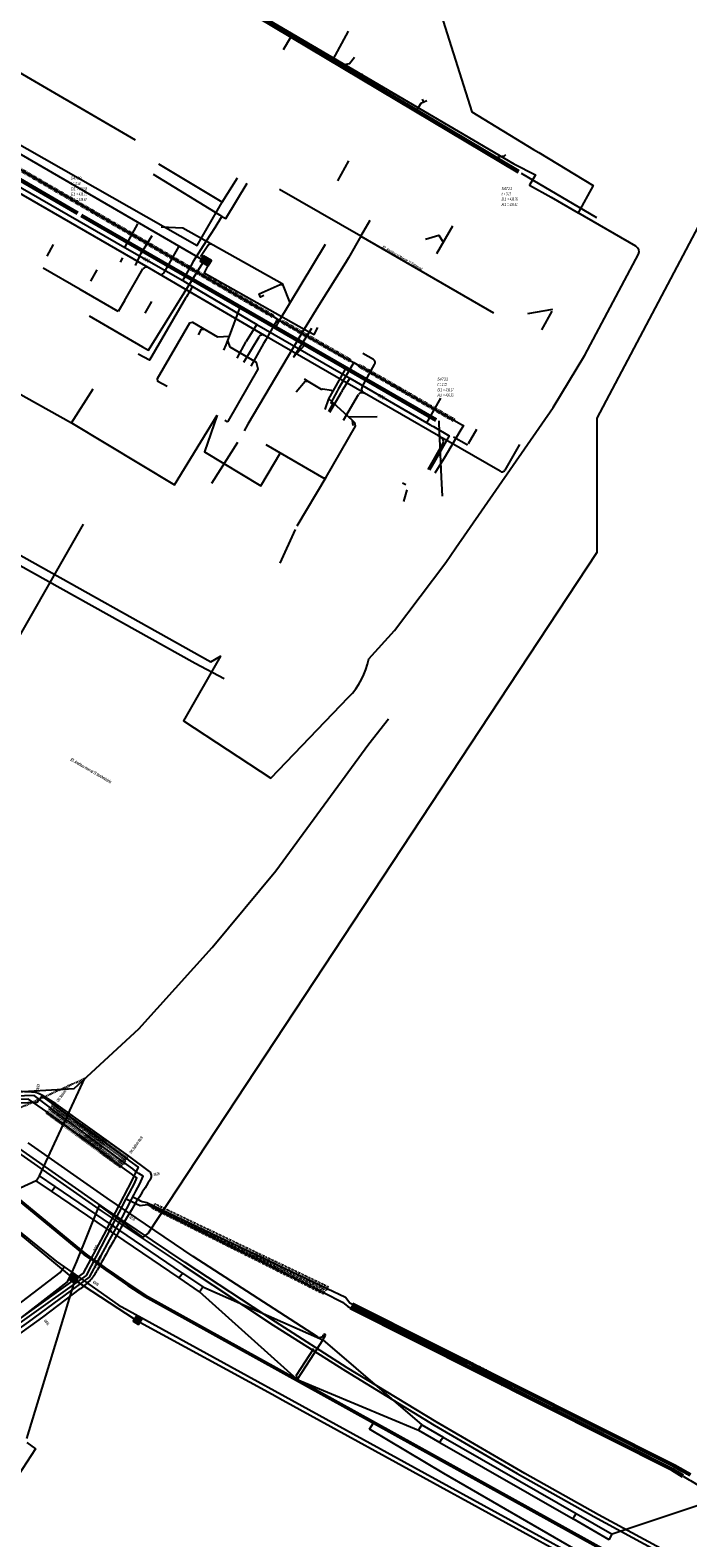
# Model space of a CAD drawing. Header units: metres. Extents: x 2695563 to 2696938, y 1260544 to 1262032.
# Tile 80 of 256: x 2696227 to 2696334, y 1260739 to 1260984. Entities that reach past the tile are written whole.
import ezdxf

# ---------------------------------------------------------------- set-up
doc = ezdxf.new("R2010")
doc.units = ezdxf.units.M
for name, pattern in [('AUSGEZOGEN', [0]), ('STRICHLINIE2_S3', [0.25, 0.15, -0.1]), ('VERDECKT2_S2', [0.18, 0.1, -0.08])]:
    doc.linetypes.add(name, pattern=pattern)
for name, color, linetype in [('AW_LK_ Haltung Text', 7, 'AUSGEZOGEN'), ('AW_LK_Haltung', 24, 'AUSGEZOGEN'), ('AW_LK_Normschacht Text', 24, 'AUSGEZOGEN'), ('AW_LK_Schacht Detaillinie', 24, 'AUSGEZOGEN'), ('EW_Hoehenpunkt_Text', 7, 'AUSGEZOGEN'), ('EW_LK_Bauwerk_FL_Linie_Punkt', 1, 'AUSGEZOGEN'), ('EW_LK_Freitext_Text', 1, 'AUSGEZOGEN'), ('EW_LK_Trasseabs', 1, 'AUSGEZOGEN'), ('EW_LK_Trasserand', 1, 'AUSGEZOGEN'), ('FM_LK_SW_BAUWERK', 94, 'AUSGEZOGEN'), ('FM_LK_SW_TRASSEKANTE', 94, 'AUSGEZOGEN'), ('GA_LK_Leitung', 32, 'AUSGEZOGEN'), ('GA_LK_Leitung_Text', 32, 'AUSGEZOGEN'), ('GA_LK_Schutzrohr', 32, 'AUSGEZOGEN'), ('TV_LK_LEITUNG', 92, 'AUSGEZOGEN'), ('WA_LK_Leitung', 171, 'AUSGEZOGEN'), ('WA_LK_Leitung_Text', 171, 'AUSGEZOGEN'), ('WA_LK_Schutzrohr', 171, 'AUSGEZOGEN')]:
    doc.layers.add(name, color=color, linetype=linetype)
doc.styles.add('ARIAL', font='arial.ttf')
doc.styles.add('ARIALNARROW', font='ARIALN.TTF')

# ---------------------------------------------------------------- blocks, each defined once
blk = doc.blocks.new('COMPLEXOBJECT_2284')
at = {"layer": 'EW_LK_Trasseabs', "color": 1, "linetype": 'AUSGEZOGEN', "transparency": 33554687}
for centre, radius, start, end in [((6392.47, 10703.16), 174.76, 149.4766, 150.2722), ((6737.39, 10506.73), 571.69, 150.3185, 151.1031)]:
    blk.add_arc(centre, radius, start, end, dxfattribs=at)
blk = doc.blocks.new('COMPLEXOBJECT_2295')
at = {"layer": 'EW_LK_Trasseabs', "color": 1, "linetype": 'AUSGEZOGEN', "transparency": 33554687}
blk.add_line((6241.3, 10940.07), (6244.3, 10945.25), dxfattribs=at)
blk.add_arc((6244.84, 10944.85), 0.675, 64.4158, 143.689, dxfattribs=at)
blk = doc.blocks.new('COMPLEXOBJECT_2326')
at = {"layer": 'EW_LK_Trasseabs', "color": 1, "linetype": 'AUSGEZOGEN', "transparency": 33554687}
blk.add_line((6247.66, 10944.54), (6250.1, 10948.78), dxfattribs=at)
blk.add_arc((6247.24, 10944.82), 0.512, 239.9666, 326.6824, dxfattribs=at)
blk = doc.blocks.new('COMPLEXOBJECT_2331')
at = {"layer": 'EW_LK_Trasseabs', "color": 1, "linetype": 'AUSGEZOGEN', "transparency": 33554687}
blk.add_line((6260.65, 10930.11), (6263.12, 10934.24), dxfattribs=at)
blk.add_arc((6263.67, 10933.85), 0.674, 60.6589, 144.7018, dxfattribs=at)
blk = doc.blocks.new('COMPLEXOBJECT_2332')
at = {"layer": 'EW_LK_Trasseabs', "color": 1, "linetype": 'AUSGEZOGEN', "transparency": 33554687}
blk.add_line((6281.66, 10930.53), (6279.93, 10931.51), dxfattribs=at)
blk.add_arc((6281.31, 10930.02), 0.618, 330.6965, 55.6116, dxfattribs=at)
blk = doc.blocks.new('COMPLEXOBJECT_2333')
at = {"layer": 'EW_LK_Trasseabs', "color": 1, "linetype": 'AUSGEZOGEN', "transparency": 33554687}
blk.add_line((6290.54, 10912.74), (6292.95, 10917), dxfattribs=at)
blk.add_arc((6292.32, 10917.29), 0.691, 335.0124, 63.5845, dxfattribs=at)
blk = doc.blocks.new('COMPLEXOBJECT_2391')
at = {"layer": 'EW_LK_Trasseabs', "color": 1, "linetype": 'AUSGEZOGEN', "transparency": 33554687}
blk.add_line((6276.81, 10920.69), (6279.25, 10924.88), dxfattribs=at)
blk.add_arc((6279.84, 10924.44), 0.736, 59.2077, 142.9775, dxfattribs=at)
blk = doc.blocks.new('COMPLEXOBJECT_2392')
at = {"layer": 'EW_LK_Trasseabs', "color": 1, "linetype": 'AUSGEZOGEN', "transparency": 33554687}
blk.add_line((6279.81, 10926.09), (6281.85, 10929.72), dxfattribs=at)
blk.add_arc((6280.45, 10925.76), 0.727, 152.7064, 250.8964, dxfattribs=at)
blk = doc.blocks.new('COMPLEXOBJECT_2430')
at = {"layer": 'EW_LK_Trasseabs', "color": 1, "linetype": 'AUSGEZOGEN', "transparency": 33554687}
blk.add_line((6298.34, 10919.19), (6296.98, 10916.86), dxfattribs=at)
blk.add_arc((6296.81, 10916.96), 0.195, 243.6421, 329.5501, dxfattribs=at)
blk = doc.blocks.new('COMPLEXOBJECT_2432')
at = {"layer": 'EW_LK_Trasseabs', "color": 1, "linetype": 'AUSGEZOGEN', "transparency": 33554687}
blk.add_line((6273.43, 10771.68), (6273.85, 10772.32), dxfattribs=at)
blk.add_arc((6273.72, 10772.42), 0.169, 322.9746, 161.5884, dxfattribs=at)
blk = doc.blocks.new('COMPLEXOBJECT_2485')
at = {"layer": 'EW_LK_Trasseabs', "color": 1, "linetype": 'STRICHLINIE2_S3', "transparency": 33554687}
for p, q in [((6223.18, 10808.74), (6234.9, 10814.07)), ((6222.61, 10808.11), (6222.8, 10808.42))]:
    blk.add_line(p, q, dxfattribs=at)
blk.add_arc((6223.46, 10808.02), 0.778, 111.6912, 148.8086, dxfattribs=at)
blk = doc.blocks.new('COMPLEXOBJECT_2559')
at = {"layer": 'EW_LK_Trasseabs', "color": 1, "linetype": 'AUSGEZOGEN', "transparency": 33554687}
blk.add_line((6305.33, 10916.78), (6302.94, 10912.6), dxfattribs=at)
blk.add_arc((6302.48, 10912.86), 0.532, 234.1622, 330.0779, dxfattribs=at)
blk = doc.blocks.new('COMPLEXOBJECT_2754')
at = {"layer": 'FM_LK_SW_TRASSEKANTE', "color": 94, "linetype": 'AUSGEZOGEN', "transparency": 33554687}
blk.add_line((6324.19, 10948.89), (6314.83, 10954.33), dxfattribs=at)
for points in [[(6280.88, 10882.01), (6285.07, 10886.63), (6293.36, 10897.63), (6295, 10900), (6310.77, 10922.75), (6315.92, 10931.27), (6324.63, 10947.6)], [(6188.01, 10856.89), (6188.53, 10856.57), (6213.32, 10900), (6215.5, 10903.81), (6222.31, 10900), (6255.28, 10881.55), (6256.85, 10882.45), (6250.86, 10871.97), (6265.04, 10862.69), (6277.63, 10875.82)]]:
    blk.add_lwpolyline(points, dxfattribs=at)
for centre, radius, start, end in [((6323.66, 10947.99), 1.04, 337.9287, 59.9725), ((6269.22, 10884.19), 11.86, 315.188, 349.453)]:
    blk.add_arc(centre, radius, start, end, dxfattribs=at)

msp = doc.modelspace()

# ---------------------------------------------------------------- hatches: boundary and pattern name
at = {"layer": 'EW_LK_Trasserand', "lineweight": 18, "transparency": 33554687}
h = msp.add_hatch(dxfattribs=at)
h.set_pattern_fill('MUSTER', color=1, scale=6075, style=0, pattern_type=2)
h.set_pattern_definition([(0, (2708005, 1273150), (6075, 6075), [6075, -6075]), (90, (2708005, 1273150), (-6075, 6075), [6075, -6075])])
h.paths.add_polyline_path([(2696307.16, 1260749.81), (2696292.77, 1260758.2), (2696278.39, 1260766.98), (2696266.74, 1260774.4), (2696252.13, 1260784.01), (2696239.03, 1260792.83), (2696225.31, 1260802.45), (2696224.93, 1260801.9), (2696238.67, 1260792.29), (2696251.79, 1260783.53), (2696266.39, 1260773.86), (2696278.08, 1260766.49), (2696292.46, 1260757.68), (2696305.93, 1260749.81), (2696318.35, 1260742.88), (2696330.9, 1260736.05), (2696331.21, 1260736.62), (2696319.08, 1260743.14)], flags=0)
at = {"layer": 'FM_LK_SW_BAUWERK', "transparency": 33554687}
for points in [[(2696255.06, 1260947.14), (2696254.55, 1260946.28), (2696255.85, 1260945.52), (2696256.35, 1260946.39)], [(2696234.09, 1260780.66), (2696234.71, 1260781.44), (2696233.93, 1260782.06), (2696233.31, 1260781.28)], [(2696244.52, 1260773.97), (2696245.06, 1260774.82), (2696244.22, 1260775.35), (2696243.68, 1260774.51)]]:
    msp.add_hatch(color=7, dxfattribs=at).paths.add_polyline_path(points)

# ---------------------------------------------------------------- linework, layer by layer
at = {"layer": 'AW_LK_Haltung', "linetype": 'AUSGEZOGEN', "transparency": 33554687}
for p, q in [((2696306.09, 1260960.62), (2696255.4, 1260990.84)), ((2696306.1, 1260960.64), (2696255.41, 1260990.86)), ((2696306.11, 1260960.65), (2696255.42, 1260990.87)), ((2696306.24, 1260960.88), (2696255.56, 1260991.1)), ((2696306.25, 1260960.89), (2696255.57, 1260991.11)), ((2696306.26, 1260960.91), (2696255.58, 1260991.13)), ((2696234.59, 1260953.9), (2696183.77, 1260983.31)), ((2696234.6, 1260953.91), (2696183.78, 1260983.32)), ((2696234.61, 1260953.93), (2696183.79, 1260983.34)), ((2696234.74, 1260954.16), (2696183.92, 1260983.56)), ((2696234.75, 1260954.17), (2696183.93, 1260983.58)), ((2696234.76, 1260954.19), (2696183.94, 1260983.6)), ((2696292.67, 1260920.38), (2696235.2, 1260953.5)), ((2696292.68, 1260920.4), (2696235.21, 1260953.51)), ((2696292.69, 1260920.42), (2696235.22, 1260953.53)), ((2696292.82, 1260920.64), (2696235.35, 1260953.76)), ((2696292.83, 1260920.66), (2696235.36, 1260953.77)), ((2696292.84, 1260920.68), (2696235.37, 1260953.79))]:
    msp.add_line(p, q, dxfattribs=at)
at = {"layer": 'AW_LK_Haltung', "color": 255, "transparency": 33554687}
for p, q in [((2696306.17, 1260960.76), (2696255.49, 1260990.99)), ((2696234.67, 1260954.04), (2696183.86, 1260983.45)), ((2696292.75, 1260920.53), (2696235.29, 1260953.64))]:
    msp.add_line(p, q, dxfattribs=at)
at = {"layer": 'AW_LK_Haltung', "color": 24, "linetype": 'AUSGEZOGEN', "transparency": 33554687}
for p, q in [((2696268.07, 1260980.56), (2696269.24, 1260982.6)), ((2696278.55, 1260983.55), (2696276.03, 1260978.94)), ((2696280.93, 1260976.55), (2696280.14, 1260976.46)), ((2696290.53, 1260972.51), (2696290.75, 1260972.06)), ((2696278.58, 1260962.55), (2696276.78, 1260959.31)), ((2696318.85, 1260953.31), (2696306.6, 1260960.51)), ((2696246.69, 1260950.4), (2696244.98, 1260947.58)), ((2696295.44, 1260951.98), (2696292.87, 1260947.48)), ((2696230.69, 1260948.98), (2696229.66, 1260947.11)), ((2696244.98, 1260947.58), (2696245.15, 1260947.96)), ((2696274.81, 1260949), (2696267.09, 1260936.21)), ((2696244.05, 1260945.61), (2696244.98, 1260947.58)), ((2696237.8, 1260944.89), (2696236.76, 1260943.05)), ((2696246.65, 1260939.77), (2696245.57, 1260937.88)), ((2696307.65, 1260937.8), (2696311.72, 1260938.5)), ((2696267.09, 1260936.21), (2696266.8, 1260935.66)), ((2696311.53, 1260938.16), (2696309.85, 1260935.14)), ((2696257.35, 1260934.01), (2696259.27, 1260934.14)), ((2696259.4, 1260932.34), (2696259, 1260933.42)), ((2696272.59, 1260935.36), (2696269.67, 1260930.73)), ((2696258.39, 1260931.84), (2696258.73, 1260932.73)), ((2696269.67, 1260930.73), (2696271.53, 1260932.76)), ((2696274.78, 1260922.24), (2696275.38, 1260923.97)), ((2696279.23, 1260920.46), (2696275.38, 1260923.97)), ((2696283.22, 1260921.04), (2696278.69, 1260920.98)), ((2696279.36, 1260919.65), (2696279.22, 1260920.48)), ((2696287.86, 1260910.05), (2696287.34, 1260910.33)), ((2696287.56, 1260907.36), (2696288.07, 1260909.23)), ((2696267.49, 1260897.34), (2696269.97, 1260902.8))]:
    msp.add_line(p, q, dxfattribs=at)
for points in [[(2696279.57, 1260979.31), (2696278.74, 1260978.27), (2696277.51, 1260978.05)], [(2696291.27, 1260972.28), (2696290.28, 1260971.84), (2696289.68, 1260970.79)], [(2696304.05, 1260963.52), (2696303.81, 1260963.3), (2696302.56, 1260963.1)], [(2696248.22, 1260951.87), (2696251.71, 1260951.7), (2696267.84, 1260942.65), (2696269.06, 1260939.52)], [(2696291.04, 1260949.86), (2696293.2, 1260950.52), (2696293.95, 1260949.36)], [(2696254.61, 1260947.03), (2696255.88, 1260948.97), (2696256.33, 1260949.11)], [(2696264.83, 1260940.7), (2696264.34, 1260940.46), (2696264.1, 1260940.98), (2696267.49, 1260942.48), (2696267.92, 1260942.46)], [(2696258.73, 1260932.73), (2696259, 1260933.42), (2696259.27, 1260934.14), (2696260.98, 1260938.67)], [(2696249.18, 1260925.98), (2696247.67, 1260926.79), (2696247.6, 1260927.26), (2696252.87, 1260936.3), (2696253.27, 1260936.38), (2696257.35, 1260934.01)], [(2696254.26, 1260934.36), (2696254.75, 1260935.24), (2696255.15, 1260935.29)], [(2696258.52, 1260920.53), (2696258.89, 1260920.32), (2696259.14, 1260920.39), (2696263.94, 1260928.81), (2696263.65, 1260929.86), (2696259.4, 1260932.34)], [(2696275.38, 1260923.97), (2696276.08, 1260925.22), (2696278.09, 1260928.81)], [(2696270.09, 1260925.13), (2696271.57, 1260926.83), (2696271.97, 1260926.83)], [(2696271.38, 1260927.2), (2696272.01, 1260926.83), (2696274.13, 1260925.56)], [(2696274.13, 1260925.56), (2696274.27, 1260925.56), (2696274.41, 1260925.62), (2696275.76, 1260925.38), (2696276.08, 1260925.22)], [(2696270.28, 1260903.42), (2696274.96, 1260911.27), (2696279.69, 1260919.54), (2696279.6, 1260920.11), (2696279.25, 1260920.45)], [(2696293.79, 1260908.21), (2696293.67, 1260911.29), (2696293.29, 1260920.01), (2696293.25, 1260920.42)], [(2696265.16, 1260916.6), (2696274.57, 1260911.13), (2696274.96, 1260911.26)]]:
    msp.add_lwpolyline(points, dxfattribs=at)
at = {"layer": 'AW_LK_Schacht Detaillinie', "color": 24, "linetype": 'AUSGEZOGEN', "transparency": 33554687}
msp.add_line((2696235.6, 1260903.69), (2696199.29, 1260840.29), dxfattribs=at)
at = {"layer": 'EW_LK_Bauwerk_FL_Linie_Punkt', "color": 1, "linetype": 'AUSGEZOGEN', "transparency": 33554687}
for p, q in [((2696228.5, 1260798.07), (2696235.87, 1260813.88)), ((2696227.97, 1260797.27), (2696210.67, 1260789.41)), ((2696227.97, 1260797.27), (2696228.5, 1260798.07)), ((2696230.46, 1260795.58), (2696227.97, 1260797.27)), ((2696231.02, 1260796.36), (2696228.5, 1260798.07)), ((2696230.74, 1260795.97), (2696231.02, 1260796.36)), ((2696251.7, 1260782.32), (2696231.02, 1260796.36)), ((2696254.41, 1260779.28), (2696251.12, 1260781.52)), ((2696254.41, 1260779.28), (2696254.97, 1260780.1)), ((2696270.27, 1260765.06), (2696254.41, 1260779.28)), ((2696272.37, 1260768.3), (2696270.27, 1260765.06)), ((2696270.27, 1260765.06), (2696289.93, 1260756.85)), ((2696289.93, 1260756.85), (2696290.45, 1260757.72)), ((2696289.93, 1260756.85), (2696293.4, 1260754.87)), ((2696293.91, 1260755.74), (2696315.46, 1260743.35)), ((2696341.51, 1260746.75), (2696321.3, 1260739.98)), ((2696315.22, 1260742.9), (2696315.46, 1260743.35)), ((2696315.46, 1260743.35), (2696321.3, 1260739.98)), ((2696320.82, 1260739.11), (2696314.97, 1260742.47)), ((2696320.82, 1260739.11), (2696321.3, 1260739.98))]:
    msp.add_line(p, q, dxfattribs=at)
at = {"layer": 'EW_LK_Trasseabs', "color": 1, "linetype": 'AUSGEZOGEN', "transparency": 33554687}
for p, q in [((2696246.1, 1260945.27), (2696222.02, 1260959.13)), ((2696241.6, 1260946.11), (2696242.01, 1260946.82)), ((2696235.11, 1260941.68), (2696229.1, 1260945.16)), ((2696247.95, 1260944.19), (2696246.1, 1260945.27)), ((2696264.97, 1260934.25), (2696247.95, 1260944.19)), ((2696241.25, 1260938.11), (2696235.11, 1260941.68)), ((2696242.27, 1260939.88), (2696241.25, 1260938.11)), ((2696281.19, 1260924.88), (2696264.97, 1260934.25)), ((2696293.15, 1260917.98), (2696281.19, 1260924.88)), ((2696293.6, 1260917.72), (2696293.15, 1260917.98)), ((2696294.51, 1260917.2), (2696293.6, 1260917.72)), ((2696303.14, 1260912.24), (2696294.51, 1260917.2)), ((2696297.69, 1260916.6), (2696295.59, 1260917.78)), ((2696231.15, 1260809.76), (2696228.97, 1260811.11)), ((2696242.91, 1260801.32), (2696231.15, 1260809.76)), ((2696246.32, 1260798.77), (2696242.91, 1260801.32)), ((2696229.05, 1260775.14), (2696235.16, 1260779.79)), ((2696216.43, 1260766.16), (2696229.05, 1260775.14)), ((2696274.4, 1260771.49), (2696272.37, 1260768.3)), ((2696274.4, 1260771.49), (2696290.45, 1260757.72)), ((2696281.98, 1260757), (2696282.61, 1260758.06)), ((2696290.45, 1260757.72), (2696293.91, 1260755.74)), ((2696294.04, 1260749.82), (2696281.98, 1260757)), ((2696293.4, 1260754.87), (2696293.67, 1260755.33)), ((2696293.67, 1260755.33), (2696293.91, 1260755.74)), ((2696293.4, 1260754.87), (2696314.97, 1260742.47)), ((2696316.47, 1260736.88), (2696294.04, 1260749.82)), ((2696314.97, 1260742.47), (2696315.22, 1260742.9))]:
    msp.add_line(p, q, dxfattribs=at)
for points in [[(2696273.55, 1260771.98), (2696253.41, 1260785.01), (2696239.44, 1260794.45), (2696226.66, 1260803.41)], [(2696251.42, 1260781.94), (2696251.12, 1260781.52), (2696230.46, 1260795.58), (2696230.74, 1260795.97)], [(2696251.42, 1260781.94), (2696251.7, 1260782.32), (2696254.97, 1260780.1), (2696274.4, 1260771.49)], [(2696270.27, 1260765.06), (2696270.17, 1260765.77), (2696272.96, 1260770.1)]]:
    msp.add_lwpolyline(points, dxfattribs=at)
for centre, radius, start, end in [((2696224.2, 1260763.13), 48.61, 86.7227, 91.1327), ((2696227.02, 1260807.97), 3.69, 72.6373, 90.6395), ((2696227.04, 1260807.98), 3.67, 58.3244, 72.8082), ((2696384.25, 1260708.21), 164.18, 147.0199, 149.4228), ((2696245.77, 1260798.06), 0.89, 7.1894, 51.9861), ((2696245.77, 1260798.06), 0.893, 327.562, 7.3394), ((2696230.54, 1260786.63), 8.26, 319.081, 332.3565), ((2696230.48, 1260786.68), 8.33, 304.154, 319.1131), ((2696273.91, 1260772.53), 0.662, 236.9795, 338.2626)]:
    msp.add_arc(centre, radius, start, end, dxfattribs=at)
at = {"layer": 'EW_LK_Trasserand', "color": 1, "linetype": 'AUSGEZOGEN', "transparency": 33554687}
msp.add_lwpolyline([(2696307.16, 1260749.81), (2696292.77, 1260758.2), (2696278.39, 1260766.98), (2696266.74, 1260774.4), (2696252.13, 1260784.01), (2696239.03, 1260792.83), (2696225.31, 1260802.45), (2696224.93, 1260801.9), (2696238.67, 1260792.29), (2696251.79, 1260783.53), (2696266.39, 1260773.86), (2696278.08, 1260766.49), (2696292.46, 1260757.68), (2696305.93, 1260749.81), (2696318.35, 1260742.88), (2696330.9, 1260736.05), (2696331.21, 1260736.62), (2696319.08, 1260743.14), (2696307.16, 1260749.81)], close=True, dxfattribs=at)
at = {"layer": 'FM_LK_SW_BAUWERK', "color": 94, "transparency": 33554687}
for points in [[(2696255.06, 1260947.14), (2696254.55, 1260946.28), (2696255.85, 1260945.52), (2696256.35, 1260946.39), (2696255.06, 1260947.14)], [(2696234.09, 1260780.66), (2696234.71, 1260781.44), (2696233.93, 1260782.06), (2696233.31, 1260781.28), (2696234.09, 1260780.66)], [(2696244.52, 1260773.97), (2696245.06, 1260774.82), (2696244.22, 1260775.35), (2696243.68, 1260774.51), (2696244.52, 1260773.97)]]:
    msp.add_lwpolyline(points, close=True, dxfattribs=at)
at = {"layer": 'FM_LK_SW_TRASSEKANTE', "color": 94, "linetype": 'AUSGEZOGEN', "transparency": 33554687}
for p, q in [((2696216.69, 1260981.86), (2696243.99, 1260965.94)), ((2696223.85, 1260964.54), (2696254.75, 1260946.61)), ((2696280.58, 1260950.32), (2696267.41, 1260957.91)), ((2696280.58, 1260950.32), (2696282.07, 1260952.92)), ((2696280.58, 1260950.32), (2696302.06, 1260937.93)), ((2696260.6, 1260916.9), (2696256.35, 1260910.28)), ((2696234.05, 1260780.69), (2696226.4, 1260755.5)), ((2696243.9, 1260774.85), (2696234.41, 1260781.05))]:
    msp.add_line(p, q, dxfattribs=at)
at = {"layer": 'FM_LK_SW_TRASSEKANTE', "linetype": 'AUSGEZOGEN', "transparency": 33554687}
for p, q in [((2696198, 1260816.34), (2696235.7, 1260785.34)), ((2696198.16, 1260816.53), (2696235.85, 1260785.54)), ((2696235.7, 1260785.34), (2696236.58, 1260784.7)), ((2696235.85, 1260785.54), (2696236.73, 1260784.9)), ((2696236.58, 1260784.7), (2696237.47, 1260784.06)), ((2696236.73, 1260784.9), (2696237.61, 1260784.26)), ((2696237.61, 1260784.26), (2696238.5, 1260783.63)), ((2696237.47, 1260784.06), (2696238.35, 1260783.43)), ((2696238.35, 1260783.43), (2696239.24, 1260782.8)), ((2696238.5, 1260783.63), (2696239.38, 1260783)), ((2696239.24, 1260782.8), (2696240.13, 1260782.17)), ((2696239.38, 1260783), (2696240.28, 1260782.38)), ((2696240.13, 1260782.17), (2696241.03, 1260781.55)), ((2696240.28, 1260782.38), (2696241.17, 1260781.76)), ((2696241.03, 1260781.55), (2696241.92, 1260780.93)), ((2696241.17, 1260781.76), (2696242.07, 1260781.14)), ((2696241.92, 1260780.93), (2696242.82, 1260780.32)), ((2696242.07, 1260781.14), (2696242.96, 1260780.53)), ((2696242.82, 1260780.32), (2696243.73, 1260779.71)), ((2696242.96, 1260780.53), (2696243.87, 1260779.92)), ((2696243.73, 1260779.71), (2696244.63, 1260779.11)), ((2696243.87, 1260779.92), (2696244.77, 1260779.32)), ((2696244.63, 1260779.11), (2696245.55, 1260778.5)), ((2696244.77, 1260779.32), (2696245.67, 1260778.72)), ((2696245.55, 1260778.5), (2696328.81, 1260732.44)), ((2696245.67, 1260778.72), (2696328.94, 1260732.66))]:
    msp.add_line(p, q, dxfattribs=at)
at = {"layer": 'FM_LK_SW_TRASSEKANTE', "color": 255, "transparency": 33554687}
for p, q in [((2696198.08, 1260816.44), (2696235.78, 1260785.44)), ((2696235.78, 1260785.44), (2696236.66, 1260784.8)), ((2696236.66, 1260784.8), (2696237.54, 1260784.16)), ((2696237.54, 1260784.16), (2696238.42, 1260783.53)), ((2696238.42, 1260783.53), (2696239.31, 1260782.9)), ((2696239.31, 1260782.9), (2696240.2, 1260782.27)), ((2696240.2, 1260782.27), (2696241.1, 1260781.65)), ((2696241.1, 1260781.65), (2696241.99, 1260781.04)), ((2696241.99, 1260781.04), (2696242.89, 1260780.42)), ((2696242.89, 1260780.42), (2696243.8, 1260779.82)), ((2696243.8, 1260779.82), (2696244.7, 1260779.21)), ((2696244.7, 1260779.21), (2696245.61, 1260778.61)), ((2696245.61, 1260778.61), (2696328.88, 1260732.55))]:
    msp.add_line(p, q, dxfattribs=at)
at = {"layer": 'FM_LK_SW_TRASSEKANTE', "color": 94, "linetype": 'AUSGEZOGEN', "transparency": 33554687}
for points in [[(2696292.58, 1261009.08), (2696288.58, 1261002.15), (2696298.55, 1260970.49), (2696308.56, 1260964.4), (2696309.42, 1260963.88), (2696318.22, 1260958.52), (2696315.8, 1260954.14)], [(2696234.4, 1261003.74), (2696305.38, 1260962.06), (2696308.87, 1260960.26), (2696307.93, 1260958.61), (2696311.41, 1260956.63), (2696315.8, 1260954.14)], [(2696280.58, 1260950.32), (2696278.58, 1260946.85), (2696278.07, 1260946.04), (2696273.74, 1260939.07), (2696271.37, 1260935.25)], [(2696236.53, 1260937.43), (2696245.18, 1260932.41), (2696246.15, 1260931.85), (2696254.96, 1260946.04)], [(2696255.76, 1260945.58), (2696255.2, 1260944.4), (2696271.37, 1260935.25)], [(2696271.37, 1260935.25), (2696262.29, 1260919.85), (2696261.69, 1260918.81)], [(2696271.37, 1260935.25), (2696273, 1260934.4), (2696273.6, 1260935.55)], [(2696188.94, 1260856.62), (2696190.33, 1260855.7), (2696215.38, 1260899.81), (2696216.53, 1260901.84), (2696220.17, 1260899.81), (2696253.73, 1260881.12), (2696258.44, 1260878.64)], [(2696198.3, 1260817.71), (2696198.35, 1260817.71), (2696204.98, 1260816.94), (2696211.89, 1260810.94), (2696234.1, 1260812.2), (2696244.62, 1260821.88), (2696256.47, 1260835.06), (2696266.8, 1260847.5), (2696281.88, 1260868.09), (2696285.08, 1260872.11)], [(2696233.66, 1260781.72), (2696215.28, 1260796.95), (2696211.74, 1260799.9), (2696198.29, 1260811.09)], [(2696244.76, 1260774.34), (2696266.2, 1260762.68), (2696267.95, 1260761.72), (2696295.13, 1260746.81), (2696296.88, 1260745.85), (2696322.88, 1260731.58), (2696323.53, 1260731.23)], [(2696226.44, 1260754.87), (2696227.85, 1260753.82), (2696216.54, 1260736.53), (2696209.9, 1260727.56)]]:
    msp.add_lwpolyline(points, dxfattribs=at)
at = {"layer": 'GA_LK_Leitung', "color": 32, "linetype": 'AUSGEZOGEN', "transparency": 33554687}
msp.add_line((2696293.52, 1260913.48), (2696292.59, 1260911.92), dxfattribs=at)
at = {"layer": 'GA_LK_Leitung', "linetype": 'AUSGEZOGEN', "transparency": 33554687}
for p, q in [((2696331.3, 1260750.91), (2696279.14, 1260777.09)), ((2696331.31, 1260750.93), (2696279.15, 1260777.11)), ((2696331.32, 1260750.94), (2696279.16, 1260777.13)), ((2696331.44, 1260751.17), (2696279.28, 1260777.36)), ((2696331.46, 1260751.21), (2696279.29, 1260777.4)), ((2696331.45, 1260751.19), (2696279.29, 1260777.38)), ((2696331, 1260750.3), (2696278.84, 1260776.52)), ((2696331.01, 1260750.31), (2696278.85, 1260776.54)), ((2696331.02, 1260750.33), (2696278.86, 1260776.56)), ((2696331.15, 1260750.56), (2696278.97, 1260776.79)), ((2696331.15, 1260750.58), (2696278.98, 1260776.81)), ((2696331.16, 1260750.59), (2696278.99, 1260776.83)), ((2696332.72, 1260749.26), (2696331, 1260750.3)), ((2696332.73, 1260749.28), (2696331.01, 1260750.31)), ((2696332.74, 1260749.3), (2696331.02, 1260750.33)), ((2696332.89, 1260749.54), (2696331.15, 1260750.58)), ((2696332.88, 1260749.52), (2696331.15, 1260750.56)), ((2696332.89, 1260749.55), (2696331.16, 1260750.59)), ((2696332.63, 1260750.16), (2696331.3, 1260750.91)), ((2696332.64, 1260750.17), (2696331.31, 1260750.93)), ((2696332.65, 1260750.19), (2696331.32, 1260750.94)), ((2696332.78, 1260750.42), (2696331.44, 1260751.17)), ((2696332.79, 1260750.43), (2696331.45, 1260751.19)), ((2696332.8, 1260750.45), (2696331.46, 1260751.21)), ((2696333.02, 1260749.94), (2696332.63, 1260750.16)), ((2696333.03, 1260749.96), (2696332.64, 1260750.17)), ((2696333.04, 1260749.97), (2696332.65, 1260750.19)), ((2696333.17, 1260750.2), (2696332.78, 1260750.42)), ((2696333.17, 1260750.22), (2696332.79, 1260750.43)), ((2696333.18, 1260750.23), (2696332.8, 1260750.45)), ((2696333.58, 1260749.99), (2696333.17, 1260750.22)), ((2696333.57, 1260749.97), (2696333.17, 1260750.2)), ((2696333.59, 1260750.01), (2696333.18, 1260750.23)), ((2696333.42, 1260749.71), (2696333.02, 1260749.94)), ((2696333.43, 1260749.73), (2696333.03, 1260749.96)), ((2696333.44, 1260749.75), (2696333.04, 1260749.97)), ((2696333.9, 1260749.44), (2696333.42, 1260749.71)), ((2696333.91, 1260749.45), (2696333.43, 1260749.73)), ((2696333.92, 1260749.47), (2696333.44, 1260749.75)), ((2696334.06, 1260749.7), (2696333.57, 1260749.97)), ((2696334.07, 1260749.71), (2696333.58, 1260749.99))]:
    msp.add_line(p, q, dxfattribs=at)
at = {"layer": 'GA_LK_Leitung', "color": 255, "linetype": 'AUSGEZOGEN', "transparency": 33554687}
for p, q in [((2696331.38, 1260751.06), (2696279.22, 1260777.25)), ((2696331.08, 1260750.45), (2696278.92, 1260776.68)), ((2696332.81, 1260749.41), (2696331.08, 1260750.45)), ((2696332.72, 1260750.3), (2696331.38, 1260751.06)), ((2696333.1, 1260750.09), (2696332.72, 1260750.3)), ((2696333.5, 1260749.86), (2696333.1, 1260750.09)), ((2696333.99, 1260749.58), (2696333.5, 1260749.86))]:
    msp.add_line(p, q, dxfattribs=at)
at = {"layer": 'GA_LK_Leitung', "color": 32, "linetype": 'AUSGEZOGEN', "transparency": 33554687}
for points in [[(2696178.93, 1260988.03), (2696179.44, 1260987.73), (2696179.67, 1260987.6), (2696216.44, 1260966.27), (2696221.07, 1260963.64), (2696221.65, 1260963.29), (2696266.3, 1260937.39), (2696267.09, 1260936.9), (2696267.8, 1260936.51), (2696278.82, 1260930.2), (2696279.43, 1260929.85)], [(2696267.09, 1260936.9), (2696266.93, 1260936.62), (2696265.3, 1260933.75), (2696265.18, 1260933.54)], [(2696265.18, 1260933.54), (2696264.82, 1260932.93), (2696262.75, 1260929.27)], [(2696279.43, 1260929.85), (2696279.26, 1260929.57), (2696276.92, 1260925.55), (2696276.74, 1260925.24)], [(2696279.43, 1260929.85), (2696280.28, 1260929.38), (2696295.63, 1260920.54), (2696296.9, 1260919.83), (2696297.22, 1260919.66), (2696296.63, 1260918.66), (2696294.06, 1260914.38), (2696293.52, 1260913.48)], [(2696276.74, 1260925.24), (2696275.73, 1260923.32), (2696275.98, 1260923.13), (2696275.32, 1260921.93)], [(2696243.63, 1260794.65), (2696243.85, 1260795.07), (2696244.12, 1260795.57), (2696244.75, 1260796.76), (2696245.28, 1260798), (2696244.62, 1260798.46), (2696244.46, 1260798.56), (2696244.06, 1260798.84), (2696243.6, 1260799.19), (2696242.26, 1260800.19), (2696230.27, 1260809.11), (2696227.65, 1260811.09), (2696224.49, 1260810.96), (2696223.6, 1260810.93), (2696220.83, 1260810.84), (2696219.65, 1260810.81), (2696218.95, 1260810.78), (2696213.56, 1260810.53), (2696211.08, 1260810.5), (2696210.14, 1260811.25), (2696209.71, 1260811.6), (2696203.61, 1260816.52)], [(2696242.55, 1260794.36), (2696242.8, 1260794.81), (2696243.08, 1260795.32), (2696243.9, 1260796.82), (2696244.25, 1260797.75), (2696243.59, 1260798.22), (2696243.44, 1260798.33), (2696243.06, 1260798.6), (2696242.69, 1260798.88), (2696242.57, 1260798.97), (2696241.73, 1260799.59), (2696229.67, 1260808.43), (2696226.74, 1260810.51), (2696224.26, 1260810.43), (2696223.62, 1260810.41), (2696222.11, 1260810.34), (2696220.43, 1260810.26), (2696219.71, 1260810.22), (2696213.69, 1260809.95), (2696210.85, 1260809.89), (2696209.7, 1260810.81), (2696209.25, 1260811.17), (2696203.35, 1260815.91)], [(2696187.74, 1260750.68), (2696190.59, 1260750.71), (2696191.06, 1260750.72), (2696193.79, 1260751.03), (2696194.98, 1260751.88), (2696212.08, 1260763.95), (2696226.76, 1260774.43), (2696236.62, 1260781.63), (2696239.88, 1260787.75), (2696241.88, 1260791.33), (2696243.41, 1260794.24), (2696243.63, 1260794.65)], [(2696211.24, 1260764.19), (2696212.62, 1260765.15), (2696226.12, 1260774.78), (2696236.12, 1260781.91), (2696239.37, 1260788.17), (2696242.12, 1260793.5), (2696242.35, 1260793.97), (2696242.55, 1260794.36)], [(2696242.55, 1260794.36), (2696242.99, 1260794.15), (2696243.66, 1260793.82), (2696244.35, 1260793.49)], [(2696243.63, 1260794.65), (2696244.06, 1260794.43), (2696244.5, 1260794.22), (2696244.77, 1260794.08)], [(2696244.77, 1260794.08), (2696245.13, 1260793.91), (2696245.92, 1260793.76), (2696247.05, 1260793.22), (2696275.1, 1260779.82), (2696278.07, 1260778.4), (2696278.77, 1260777.47), (2696279.22, 1260777.25)], [(2696244.35, 1260793.49), (2696244.8, 1260793.27), (2696245.98, 1260793.42), (2696246.83, 1260793), (2696274.61, 1260779.1), (2696277.59, 1260777.62), (2696278.47, 1260776.9), (2696278.92, 1260776.68)], [(2696332.81, 1260749.41), (2696333.24, 1260749.15), (2696333.77, 1260748.83), (2696334.02, 1260748.68), (2696343.23, 1260743.08), (2696343.44, 1260742.95)]]:
    msp.add_lwpolyline(points, dxfattribs=at)
at = {"layer": 'GA_LK_Schutzrohr', "color": 32, "linetype": 'VERDECKT2_S2', "transparency": 33554687}
for points in [[(2696221.75, 1260963.46), (2696266.4, 1260937.57), (2696266.2, 1260937.22), (2696221.55, 1260963.12), (2696221.75, 1260963.46)], [(2696267.9, 1260936.69), (2696278.92, 1260930.38), (2696278.73, 1260930.03), (2696267.7, 1260936.34), (2696267.9, 1260936.69)], [(2696280.38, 1260929.55), (2696295.73, 1260920.72), (2696295.53, 1260920.37), (2696280.18, 1260929.2), (2696280.38, 1260929.55)], [(2696230.06, 1260808.83), (2696230.47, 1260809.38), (2696242.46, 1260800.47), (2696242.05, 1260799.92), (2696230.06, 1260808.83)], [(2696229.55, 1260808.26), (2696229.79, 1260808.59), (2696241.85, 1260799.75), (2696241.61, 1260799.43), (2696229.55, 1260808.26)], [(2696246.92, 1260793.18), (2696274.7, 1260779.28), (2696274.52, 1260778.92), (2696246.74, 1260792.82), (2696246.92, 1260793.18)], [(2696247.2, 1260793.54), (2696275.25, 1260780.13), (2696274.94, 1260779.5), (2696246.9, 1260792.91), (2696247.2, 1260793.54)]]:
    msp.add_lwpolyline(points, close=True, dxfattribs=at)
at = {"layer": 'TV_LK_LEITUNG', "color": 92, "linetype": 'AUSGEZOGEN', "transparency": 33554687}
for p, q in [((2696258.09, 1260955.85), (2696247.85, 1260962)), ((2696258.09, 1260955.85), (2696260.6, 1260959.81)), ((2696233.67, 1260920.07), (2696237.18, 1260925.61))]:
    msp.add_line(p, q, dxfattribs=at)
for points in [[(2696677.04, 1261629.23), (2696658.1, 1261573.98), (2696530.87, 1261328), (2696408.49, 1261090.51), (2696318.83, 1260920.87), (2696318.83, 1260899.06), (2696246.12, 1260788.79)], [(2696223.75, 1260966.04), (2696207.04, 1260937.31), (2696207.04, 1260934.96), (2696233.67, 1260920.07)], [(2696223.75, 1260966.04), (2696254.04, 1260948.8), (2696258.09, 1260955.85)], [(2696233.67, 1260920.07), (2696250.39, 1260910.02), (2696257.31, 1260921.34)], [(2696257.31, 1260921.34), (2696255.22, 1260915.38), (2696264.36, 1260909.89), (2696267.6, 1260915.34)], [(2696184.82, 1260807.46), (2696191.73, 1260816.06), (2696231.27, 1260784.17), (2696232.52, 1260783.3)], [(2696246.12, 1260788.79), (2696245.26, 1260788.14), (2696238.17, 1260793.31), (2696234.51, 1260784.16), (2696233.72, 1260782.46), (2696233, 1260780.89), (2696223.52, 1260773.57), (2696222.17, 1260775)], [(2696222.17, 1260775), (2696231.86, 1260782.43), (2696232.52, 1260783.3)], [(2696232.52, 1260783.3), (2696233.72, 1260782.46), (2696241.25, 1260777.19), (2696289.29, 1260750.79), (2696334.82, 1260725.85), (2696342.55, 1260718.39), (2696338.79, 1260710.58), (2696331.29, 1260697.32), (2696325.63, 1260686.06), (2696334.39, 1260681.55)]]:
    msp.add_lwpolyline(points, dxfattribs=at)
at = {"layer": 'WA_LK_Leitung', "color": 7, "linetype": 'AUSGEZOGEN', "transparency": 33554687}
for p, q in [((2696242.32, 1260948.5), (2696244.43, 1260952.34)), ((2696260.54, 1260930.55), (2696262, 1260933.27)), ((2696291.25, 1260920.11), (2696293.54, 1260924.06)), ((2696292.47, 1260913.69), (2696291.69, 1260912.44))]:
    msp.add_line(p, q, dxfattribs=at)
for points in [[(2696179.21, 1260987.07), (2696184.7, 1260983.93), (2696185.23, 1260981.76), (2696186.51, 1260981.01), (2696206.87, 1260969.07), (2696221.12, 1260960.71), (2696242.32, 1260948.5), (2696251.71, 1260943.13), (2696253.27, 1260942.2), (2696263.74, 1260936.02), (2696278.77, 1260927.33), (2696291.25, 1260920.11), (2696291.79, 1260919.79), (2696291.98, 1260919.68)], [(2696246.91, 1260960.36), (2696257.67, 1260953.79), (2696258.07, 1260953.55)], [(2696253.33, 1260946.03), (2696253.48, 1260946.31), (2696255.58, 1260949.56), (2696256.95, 1260951.76), (2696258.07, 1260953.55), (2696258.7, 1260953.2), (2696262.16, 1260958.91)], [(2696251.71, 1260943.13), (2696251.93, 1260943.52), (2696252.1, 1260943.82), (2696253.33, 1260946.03)], [(2696253.27, 1260942.2), (2696253.17, 1260942.02), (2696252.84, 1260941.43), (2696252.58, 1260940.98), (2696252.46, 1260940.77), (2696252.31, 1260940.51)], [(2696252.31, 1260940.51), (2696252.18, 1260940.29), (2696246.33, 1260930.23), (2696244.5, 1260931.23)], [(2696263.74, 1260936.02), (2696263.63, 1260935.85), (2696262.16, 1260933.52), (2696262, 1260933.27)], [(2696278.77, 1260927.33), (2696278.67, 1260927.16), (2696277.68, 1260925.5), (2696277.58, 1260925.32), (2696277.42, 1260925.07)], [(2696275.57, 1260921.79), (2696277.26, 1260924.81), (2696277.42, 1260925.07)], [(2696291.98, 1260919.68), (2696292.33, 1260919.48), (2696294.92, 1260917.98), (2696293.29, 1260915.12), (2696292.47, 1260913.69)], [(2696209.52, 1260810.13), (2696210.52, 1260809.31), (2696213.96, 1260809.45), (2696220.55, 1260809.71), (2696221.17, 1260809.74), (2696223.02, 1260809.81), (2696223.62, 1260809.83), (2696228.14, 1260810.03), (2696228.88, 1260810.98), (2696230.65, 1260809.68), (2696242.65, 1260800.82), (2696243.14, 1260800.47), (2696244.5, 1260799.47), (2696243.12, 1260796.67), (2696242.81, 1260796.05)], [(2696242.81, 1260796.05), (2696240.09, 1260790.86), (2696238.85, 1260788.48), (2696235.6, 1260782.32), (2696220.67, 1260771.66), (2696214.71, 1260767.4), (2696214.28, 1260767.09), (2696211.09, 1260764.86)]]:
    msp.add_lwpolyline(points, dxfattribs=at)
at = {"layer": 'WA_LK_Schutzrohr', "color": 7, "linetype": 'VERDECKT2_S2', "transparency": 33554687}
msp.add_lwpolyline([(2696230.53, 1260809.51), (2696230.77, 1260809.84), (2696242.77, 1260800.99), (2696242.54, 1260800.66), (2696230.53, 1260809.51)], close=True, dxfattribs=at)

# ---------------------------------------------------------------- block references
at = {"layer": 'EW_LK_Trasseabs', "color": 1, "linetype": 'AUSGEZOGEN', "lineweight": -3, "transparency": 33554687}
for name in ['COMPLEXOBJECT_2326', 'COMPLEXOBJECT_2295', 'COMPLEXOBJECT_2331', 'COMPLEXOBJECT_2332', 'COMPLEXOBJECT_2392', 'COMPLEXOBJECT_2391', 'COMPLEXOBJECT_2430', 'COMPLEXOBJECT_2333', 'COMPLEXOBJECT_2559', 'COMPLEXOBJECT_2284', 'COMPLEXOBJECT_2432']:
    msp.add_blockref(name, (2690000.97, 1249999.81), dxfattribs=at)
at = {"layer": 'EW_LK_Trasseabs', "color": 1, "linetype": 'STRICHLINIE2_S3', "lineweight": -3, "transparency": 33554687}
msp.add_blockref('COMPLEXOBJECT_2485', (2690000.97, 1249999.81), dxfattribs=at)
at = {"layer": 'FM_LK_SW_TRASSEKANTE', "color": 94, "linetype": 'AUSGEZOGEN', "lineweight": -3, "transparency": 33554687}
msp.add_blockref('COMPLEXOBJECT_2754', (2690000.97, 1249999.81), dxfattribs=at)

# ---------------------------------------------------------------- texts
at = {"layer": 'AW_LK_ Haltung Text', "color": 24, "transparency": 33554687, "insert": (2696268.73, 1260934.38), "char_height": 0.5571, "width": 2.7554, "attachment_point": 5, "rotation": 330.057, "style": 'ARIAL'}
msp.add_mtext('\\A1;{\\fArial|i1|b0;\\H0.557054;\\W0.700000;\\C24;< \\W0.490000;300 STZ}\\P', dxfattribs=at)
at = {"layer": 'AW_LK_Normschacht Text', "color": 24, "transparency": 33554687, "char_height": 0.5064, "attachment_point": 1, "line_spacing_factor": 1.024096, "style": 'ARIAL'}
for s, insert, width in [('\\A1;{\\fArial|i1|b0;\\H0.506413;\\W0.696409;\\C24;54739}\\P{\\fArial|i1|b0;\\H0.505000;\\W0.696409;\\C24;t \\W0.487486;= 3.18}\\P{\\fArial|i1|b0;\\H0.505000;\\W0.696409;\\C24;D1 \\W0.487486;= 438.88}\\P{\\fArial|i1|b0;\\H0.505000;\\W0.696409;\\C24;E1 \\W0.487486;= 435.70}\\P{\\fArial|i1|b0;\\H0.505000;\\W0.696409;\\C24;A1 \\W0.487486;= 435.67}\\P', (2696233.57, 1260959.99), 2.8459), ('\\A1;{\\fArial|i1|b0;\\H0.506413;\\W0.695136;\\C24;54711}\\P{\\fArial|i1|b0;\\H0.505000;\\W0.695136;\\C24;t \\W0.486595;= 3.17}\\P{\\fArial|i1|b0;\\H0.505000;\\W0.695136;\\C24;D1 \\W0.486595;= 438.78}\\P{\\fArial|i1|b0;\\H0.505000;\\W0.695136;\\C24;A1 \\W0.486595;= 435.61}\\P', (2696303.39, 1260958.31), 2.8339), ('\\A1;{\\fArial|i1|b0;\\H0.506413;\\W0.697091;\\C24;54733}\\P{\\fArial|i1|b0;\\H0.505000;\\W0.697091;\\C24;t \\W0.487964;= 2.72}\\P{\\fArial|i1|b0;\\H0.505000;\\W0.697091;\\C24;D1 \\W0.487964;= 439.17}\\P{\\fArial|i1|b0;\\H0.505000;\\W0.697091;\\C24;A1 \\W0.487964;= 436.33}\\P', (2696292.99, 1260927.42), 2.8486)]:
    msp.add_mtext(s, dxfattribs=dict(at, insert=insert, width=width))
at = {"layer": 'EW_Hoehenpunkt_Text', "color": 1, "transparency": 33554687, "char_height": 0.4568, "style": 'ARIALNARROW'}
for s, insert, width, attachment_point, rotation in [('\\A1;{\\fArial Narrow|i0|b1;\\H0.456750;\\W0.490000;\\C1; 436.81}\\P', (2696228.18, 1260811.96), 0.9595, 6, 261.6462), ('\\A1;{\\fArial Narrow|i0|b1;\\H0.456750;\\W0.700000;\\C1;OK \\W0.490000;Stahlrohr 436.15}\\P', (2696231.39, 1260810.12), 3.6618, 4, 54.0414), ('\\A1;{\\fArial Narrow|i0|b1;\\H0.456750;\\W0.700000;\\C1;OK \\W0.490000;Stahlrohr 435.67}\\P', (2696243.2, 1260801.75), 3.6627, 4, 54.3051), ('\\A1;{\\fArial Narrow|i0|b1;\\H0.456750;\\W0.490000;\\C1; 436.29}\\P', (2696246.88, 1260798.27), 0.9613, 4, 7.857), ('\\A1;{\\fArial Narrow|i0|b1;\\H0.456750;\\W0.490000;\\C1; 437.75}\\P', (2696243.01, 1260791.47), 0.9613, 4, 327.1284), ('\\A1;{\\fArial Narrow|i0|b1;\\H0.456750;\\W0.490000;\\C1; 438.50}\\P', (2696237.13, 1260780.98), 0.9613, 4, 325.719), ('\\A1;{\\fArial Narrow|i0|b1;\\H0.456750;\\W0.490000;\\C1; 438.61}\\P', (2696229.31, 1260774.8), 0.9595, 4, 307.2528)]:
    msp.add_mtext(s, dxfattribs=dict(at, insert=insert, width=width, attachment_point=attachment_point, rotation=rotation))
at = {"layer": 'EW_LK_Freitext_Text', "color": 1, "transparency": 33554687, "char_height": 0.5075, "attachment_point": 5, "style": 'ARIALNARROW'}
for s, insert, width, rotation in [('\\A1;{\\fArial Narrow|i1|b1;\\H0.507500;\\W0.700000;\\C1;El. \\W0.490000;Anschluss ab Maienstr. 12 (Tiefgarage)}\\P', (2696287.27, 1260946.72), 8.3345, 329.8005), ('\\A1;{\\fArial Narrow|i1|b1;\\H0.507500;\\W0.700000;\\C1;El. \\W0.490000;Anschluss intern ab TS Storchenbrücke}\\P', (2696236.85, 1260863.72), 8.5277, 330.1794)]:
    msp.add_mtext(s, dxfattribs=dict(at, insert=insert, width=width, rotation=rotation))
at = {"layer": 'GA_LK_Leitung_Text', "color": 32, "transparency": 33554687, "char_height": 0.5583, "attachment_point": 5, "style": 'ARIAL'}
for s, insert, width, rotation in [('\\A1;{\\fArial|i1|b0;\\H0.558250;\\W0.700000;\\C32;PE63/5.8}\\P', (2696237.78, 1260953.93), 2.4492, 329.8887), ('\\A1;{\\fArial|i1|b0;\\H0.558250;\\W0.700000;\\C32;PE63/5.8}\\P', (2696286.64, 1260925.71), 2.4492, 330.093), ('\\A1;{\\fArial|i1|b0;\\H0.558250;\\W0.700000;\\C32;HD}\\P', (2696231.49, 1260808.19), 0.9902, 323.3754), ('\\A1;{\\fArial|i1|b0;\\H0.558250;\\W0.700000;\\C32;PE280/25.4}\\P', (2696234.06, 1260806.28), 3.0617, 323.3754), ('\\A1;{\\fArial|i1|b0;\\H0.558250;\\W0.700000;\\C32;PE280/25.4}\\P', (2696236.08, 1260803.72), 3.0617, 323.7903), ('\\A1;{\\fArial|i1|b0;\\H0.558250;\\W0.700000;\\C32;250}\\P', (2696240.19, 1260789.75), 1.1143, 62.7552), ('\\A1;{\\fArial|i1|b0;\\H0.558250;\\W0.700000;\\C32;PE280/25.4}\\P', (2696259.32, 1260786.75), 3.0617, 333.4203), ('\\A1;{\\fArial|i1|b0;\\H0.558250;\\W0.700000;\\C32;HD250}\\P', (2696237.97, 1260784.14), 1.9094, 61.9704), ('\\A1;{\\fArial|i1|b0;\\H0.558250;\\W0.700000;\\C32;PE280/25.4}\\P', (2696264.9, 1260784.68), 3.0617, 334.4544), ('\\A1;{\\fArial|i1|b0;\\H0.558250;\\W0.700000;\\C32;R(280/15.9)300}\\P', (2696299.5, 1260767.06), 4.0115, 333.3429), ('\\A1;{\\fArial|i1|b0;\\H0.558250;\\W0.700000;\\C32;R(280/15.9)300}\\P', (2696305.09, 1260763.51), 4.0115, 333.3069)]:
    msp.add_mtext(s, dxfattribs=dict(at, insert=insert, width=width, rotation=rotation))
at = {"layer": 'WA_LK_Leitung_Text', "color": 7, "transparency": 33554687, "char_height": 0.5543, "attachment_point": 5, "style": 'ARIAL'}
for s, insert, width, rotation in [('\\A1;{\\fArial|i1|b0;\\H0.554263;\\W0.700000;\\C7;125}\\P', (2696245.81, 1260946.51), 1.1001, 330.0678), ('\\A1;{\\fArial|i1|b0;\\H0.554263;\\W0.700000;\\C7;125}\\P', (2696283.9, 1260924.35), 1.1001, 329.9463), ('\\A1;{\\fArial|i1|b0;\\H0.554263;\\W0.700000;\\C7;PE250/22.7}\\P', (2696237.78, 1260804.45), 3.0399, 323.5932), ('\\A1;{\\fArial|i1|b0;\\H0.554263;\\W0.700000;\\C7;200}\\P', (2696237.6, 1260786.29), 1.1063, 62.1909)]:
    msp.add_mtext(s, dxfattribs=dict(at, insert=insert, width=width, rotation=rotation))

doc.saveas('drawing.dxf')
